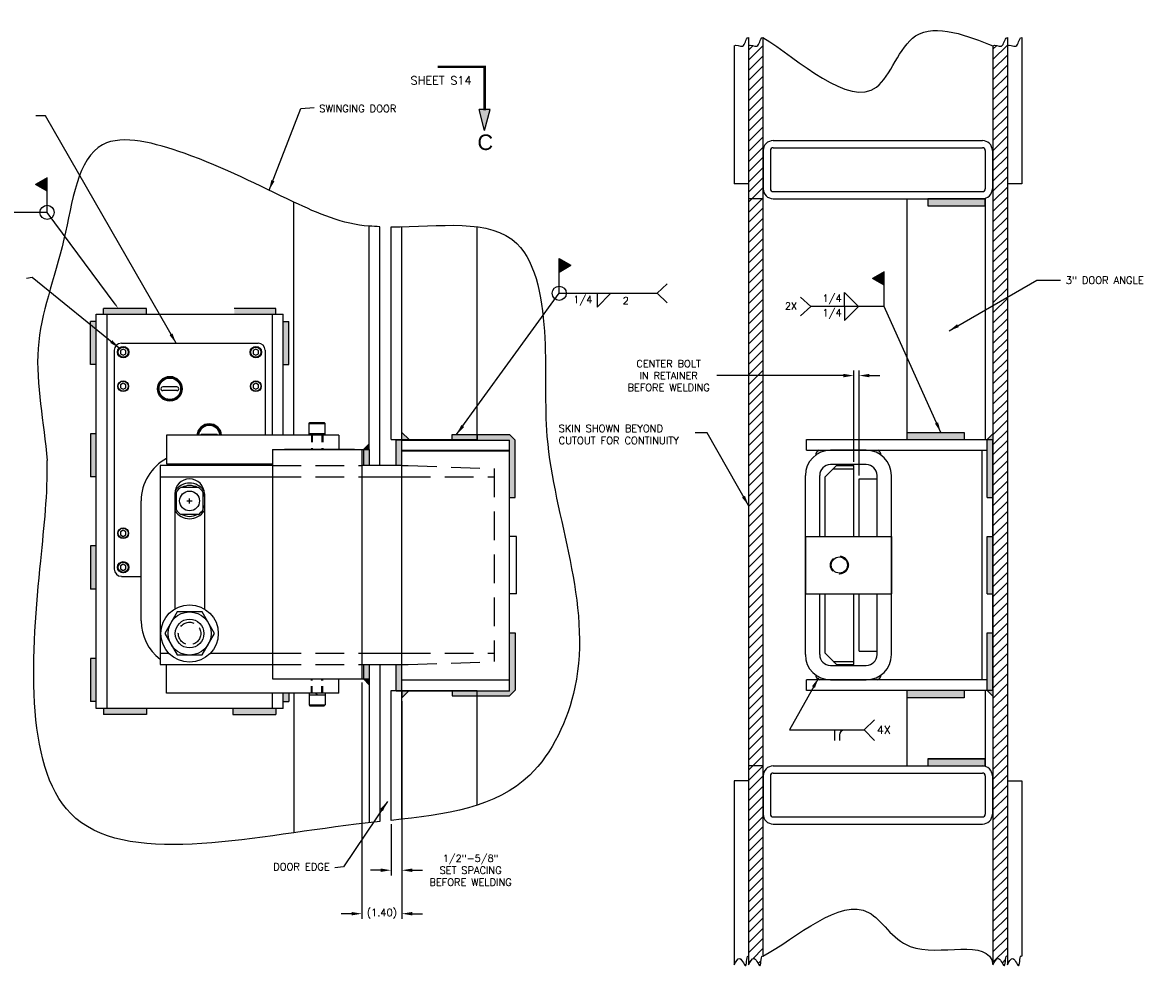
# Model space of a CAD drawing. Header units: inches. Extents: x 47.3 to 78.6, y -2.5 to 15.9.
# Tile 2 of 2: x 58.9 to 78.6, y -0.7 to 15.9. Entities that reach past the tile are written whole.
import ezdxf

# ---------------------------------------------------------------- set-up
doc = ezdxf.new("R2010")
doc.units = ezdxf.units.IN
doc.header["$MEASUREMENT"] = 0
for name, pattern in [('HIDDEN', [0.375, 0.25, -0.125]), ('HIDDEN2', [0.1875, 0.125, -0.0625]), ('HIDDENX2', [0.75, 0.5, -0.25])]:
    doc.linetypes.add(name, pattern=pattern)
doc.layers.get('0').update_dxf_attribs({"lineweight": 0})
for name, color, linetype in [('1DRVCAMLK', 6, 'Continuous'), ('1LKBOLTLK', 5, 'Continuous'), ('B1', 1, 'Continuous'), ('B2', 6, 'Continuous'), ('BOLT_RETAINER', 3, 'Continuous'), ('COM-CALLOUT', 7, 'Continuous'), ('COM-DIMS', 2, 'Continuous'), ('DIMS', 1, 'Continuous'), ('DOOR', 4, 'Continuous'), ('HARDWARE', 2, 'Continuous'), ('ILD', 7, 'Continuous'), ('MOUNTPLT', 14, 'Continuous'), ('PROX_BLOCK', 7, 'Continuous'), ('Receiver mount', 2, 'Continuous'), ('S-PR-METAL-SECT', 4, 'Continuous'), ('S_CAMSLV', 7, 'Continuous'), ('washer spacers', 2, 'Continuous'), ('Weld', 2, 'Continuous')]:
    doc.layers.add(name, color=color, linetype=linetype)
doc.styles.add('ROMANS', font='romans')
doc.styles.add('SANSSERIF', font='sas_____.pfb', dxfattribs={"height": 0.375})
doc.styles.add('SIMPLEX', font='simplex.shx')
doc.styles.get("Standard").update_dxf_attribs({"font": 'simplex.shx'})
doc.dimstyles.new('DIM', dxfattribs={"dimtxt": 0.125, "dimasz": 0.18, "dimexe": 0.09, "dimexo": 0.0625, "dimgap": 0.05, "dimtad": 0, "dimdec": 0, "dimzin": 0, "dimdsep": 46, "dimlunit": 4, "dimtxsty": 'SIMPLEX', "dimcen": 0.09, "dimadec": 0, "dimazin": 0, "dimtfac": 1, "dimtdec": 0, "dimtofl": 0, "dimtmove": 0, "dimatfit": 3, "dimfxl": 0, "dimfrac": 1, "dimtolj": 1, "dimtzin": 0, "dimarcsym": 0})
doc.dimstyles.new('DIMSTYLE74', dxfattribs={"dimtxt": 0.188, "dimasz": 0.188, "dimexe": 0.188, "dimexo": 0.0625, "dimgap": 0.09, "dimtad": 0, "dimtih": 1, "dimtoh": 1, "dimdec": 4, "dimzin": 0, "dimdsep": 46, "dimtxsty": 'Standard', "dimcen": 0.09, "dimadec": 0, "dimazin": 0, "dimtfac": 1, "dimtdec": 4, "dimtofl": 0, "dimtmove": 0, "dimatfit": 0, "dimfxl": 0, "dimtolj": 1, "dimtzin": 0, "dimarcsym": 0})

# ---------------------------------------------------------------- blocks, each defined once
blk = doc.blocks.new('SLOT')
for p, q in [((-0.062, 0.244), (-0.062, -0.244)), ((0.062, 0.244), (0.062, -0.244))]:
    blk.add_line(p, q)
for centre, start, end in [((0, 0.251), 352.7478, 187.2522), ((0, -0.252), 172.7478, 7.2522)]:
    blk.add_arc(centre, 0.0625, start, end)
blk = doc.blocks.new('*D5')
at = {"layer": 'COM-DIMS', "color": 0, "lineweight": -2}
for p, q in [((64.799, 4.411), (64.799, 0.288)), ((65.497, 4.084), (65.497, 0.288)), ((64.619, 0.378), (64.439, 0.378)), ((65.677, 0.378), (65.857, 0.378))]:
    blk.add_line(p, q, dxfattribs=at)
at = {"layer": 'COM-DIMS', "color": 0}
for points in [[(64.619, 0.408), (64.619, 0.348), (64.799, 0.378)], [(65.677, 0.408), (65.677, 0.348), (65.497, 0.378)]]:
    blk.add_solid(points, dxfattribs=at)
at = {"layer": 'Defpoints', "color": 0}
for p in [(64.799, 4.474), (65.497, 4.146), (64.799, 0.378)]:
    blk.add_point(p, dxfattribs=at)
at = {"layer": 'COM-DIMS', "color": 0, "insert": (65.148, 0.378), "char_height": 0.125, "attachment_point": 5, "style": 'SIMPLEX'}
blk.add_mtext('\\A1;(1.40)', dxfattribs=at)
blk = doc.blocks.new('*D6')
at = {"layer": 'COM-DIMS', "color": 0, "lineweight": -2}
for p, q in [((65.497, 4.084), (65.497, 1.046)), ((65.309, 1.942), (65.309, 1.046)), ((65.129, 1.136), (64.949, 1.136)), ((65.677, 1.136), (65.857, 1.136))]:
    blk.add_line(p, q, dxfattribs=at)
at = {"layer": 'COM-DIMS', "color": 0}
for points in [[(65.129, 1.166), (65.129, 1.106), (65.309, 1.136)], [(65.677, 1.166), (65.677, 1.106), (65.497, 1.136)]]:
    blk.add_solid(points, dxfattribs=at)
at = {"layer": 'Defpoints', "color": 0}
for p in [(65.497, 4.146), (65.309, 2.005), (65.497, 1.136)]:
    blk.add_point(p, dxfattribs=at)
at = {"layer": 'COM-DIMS', "color": 0, "insert": (66.696, 1.136), "char_height": 0.125, "attachment_point": 5, "style": 'SIMPLEX'}
blk.add_mtext('\\A1;1/2"-5/8"\\PSET SPACING\\PBEFORE WELDING', dxfattribs=at)
blk = doc.blocks.new('*D7')
at = {"layer": 'COM-DIMS', "color": 0, "lineweight": -2}
for p, q in [((73.2, 9.767), (70.99, 9.767)), ((73.38, 8.26), (73.38, 9.857)), ((73.473, 8.025), (73.473, 9.857)), ((73.653, 9.767), (73.833, 9.767))]:
    blk.add_line(p, q, dxfattribs=at)
at = {"layer": 'COM-DIMS', "color": 0}
for points in [[(73.2, 9.797), (73.2, 9.737), (73.38, 9.767)], [(73.653, 9.797), (73.653, 9.737), (73.473, 9.767)]]:
    blk.add_solid(points, dxfattribs=at)
at = {"layer": 'Defpoints', "color": 0}
for p in [(73.38, 9.767), (73.38, 8.198), (73.473, 7.963)]:
    blk.add_point(p, dxfattribs=at)
at = {"layer": 'COM-DIMS', "color": 0, "insert": (70.151, 9.767), "char_height": 0.125, "attachment_point": 5, "style": 'SIMPLEX'}
blk.add_mtext('\\A1;CENTER BOLT\\PIN RETAINER\\PBEFORE WELDING', dxfattribs=at)

msp = doc.modelspace()

# ---------------------------------------------------------------- hatches: boundary and pattern name
at = {"layer": 'COM-CALLOUT', "ltscale": 10}
msp.add_hatch(color=256, dxfattribs=at).paths.add_polyline_path([(66.843, 14.41), (66.941, 14.044), (67.039, 14.41)])
at = {"layer": 'COM-DIMS'}
for points in [[(59.309, 13.22), (59.104, 13.103), (59.309, 12.986)], [(68.447, 11.691), (68.242, 11.808), (68.242, 11.574)], [(73.912, 11.578), (73.707, 11.46), (73.912, 11.343)]]:
    msp.add_hatch(color=256, dxfattribs=at).paths.add_polyline_path(points)
at = {"layer": 'S-PR-METAL-SECT'}
h = msp.add_hatch(dxfattribs=at)
h.set_pattern_fill('ANSI31', color=256, scale=1.0011, style=0)
edge = h.paths.add_edge_path()
edge.add_spline(control_points=[(71.545, -0.512), (71.568, -0.469), (71.646, -0.309), (71.775, -0.681), (71.758, -0.319), (71.795, -0.362)], knot_values=[0, 0, 0, 0, 0.143413, 0.302709, 0.475325, 0.475325, 0.475325, 0.475325], degree=3, periodic=0)
edge.add_line((71.795, -0.362), (71.795, 15.668))
edge.add_spline(control_points=[(71.795, 15.668), (71.735, 15.654), (71.748, 15.432), (71.574, 15.558), (71.545, 15.519)], knot_values=[0, 0, 0, 0, 0.186004, 0.332136, 0.332136, 0.332136, 0.332136], degree=3, periodic=0)
edge.add_line((71.545, 15.519), (71.545, -0.512))
h = msp.add_hatch(dxfattribs=at)
h.set_pattern_fill('ANSI31', color=256, scale=1.0011, style=0)
edge = h.paths.add_edge_path()
edge.add_spline(control_points=[(75.808, -0.512), (75.831, -0.469), (75.909, -0.309), (76.038, -0.681), (76.021, -0.319), (76.059, -0.362)], knot_values=[0, 0, 0, 0, 0.143413, 0.302709, 0.475325, 0.475325, 0.475325, 0.475325], degree=3, periodic=0)
edge.add_line((76.059, -0.362), (76.059, 15.668))
edge.add_spline(control_points=[(76.059, 15.668), (75.998, 15.654), (76.012, 15.432), (75.837, 15.558), (75.808, 15.519)], knot_values=[0, 0, 0, 0, 0.186004, 0.332136, 0.332136, 0.332136, 0.332136], degree=3, periodic=0)
edge.add_line((75.808, 15.519), (75.808, -0.512))
at = {"layer": 'Weld'}
for points in [[(75.673, 12.853), (74.672, 12.853), (74.672, 12.728), (75.673, 12.728)], [(64.928, 8.578), (64.827, 8.478), (64.928, 8.478)], [(64.928, 4.474), (64.827, 4.474), (64.928, 4.374)], [(75.673, 3.081), (74.672, 3.081), (74.672, 2.956), (75.673, 2.956)]]:
    msp.add_hatch(color=256, dxfattribs=at).paths.add_polyline_path(points)
h = msp.add_hatch(color=256, dxfattribs=at)
h.paths.add_polyline_path([(61.043, 10.938), (60.292, 10.938), (60.292, 10.838), (61.043, 10.838)])
h.paths.add_polyline_path([(63.301, 10.938), (62.574, 10.938), (62.574, 10.838), (63.301, 10.838)])
h = msp.add_hatch(color=256, dxfattribs=at)
h.paths.add_polyline_path([(60.167, 10.713), (60.067, 10.713), (60.067, 9.962), (60.167, 9.962)])
h.paths.add_polyline_path([(60.167, 8.751), (60.067, 8.751), (60.067, 8), (60.167, 8)])
h.paths.add_polyline_path([(60.167, 6.794), (60.067, 6.794), (60.067, 6.043), (60.167, 6.043)])
h.paths.add_polyline_path([(60.167, 4.832), (60.067, 4.832), (60.067, 4.081), (60.167, 4.081)])
h.paths.add_polyline_path([(63.526, 10.713), (63.426, 10.713), (63.426, 9.962), (63.526, 9.962)])
h.paths.add_polyline_path([(63.526, 4.223), (63.426, 4.223), (63.426, 4.081), (63.526, 4.081)])
h = msp.add_hatch(color=256, dxfattribs=at)
h.paths.add_polyline_path([(65.497, 8.776), (65.497, 8.651), (65.622, 8.651)])
h.paths.add_polyline_path([(65.613, 4.262), (65.497, 4.262), (65.497, 4.146)])
h = msp.add_hatch(color=256, dxfattribs=at)
h.paths.add_polyline_path([(67.374, 8.742), (66.811, 8.742), (66.811, 8.642), (67.374, 8.642), (67.374, 7.641), (67.474, 7.641), (67.474, 8.642)])
h.paths.add_polyline_path([(66.811, 8.742), (66.373, 8.742), (66.373, 8.651), (66.811, 8.651)])
h.paths.add_polyline_path([(67.374, 5.281), (67.374, 4.459), (67.374, 4.262), (66.811, 4.262), (66.811, 4.18), (67.374, 4.18), (67.474, 4.28), (67.474, 5.281)])
h.paths.add_polyline_path([(66.811, 4.262), (66.373, 4.262), (66.373, 4.18), (66.811, 4.18)])
h = msp.add_hatch(color=256, dxfattribs=at)
h.paths.add_polyline_path([(74.307, 8.776), (74.307, 8.651), (75.308, 8.651), (75.308, 8.776)])
h.paths.add_polyline_path([(74.307, 4.271), (74.307, 4.146), (75.308, 4.146), (75.308, 4.271)])
h = msp.add_hatch(color=256, dxfattribs=at)
h.paths.add_polyline_path([(75.808, 8.751), (75.708, 8.651), (75.808, 8.651)])
h.paths.add_polyline_path([(75.808, 4.271), (75.708, 4.271), (75.808, 4.171)])
h = msp.add_hatch(color=256, dxfattribs=at)
h.paths.add_polyline_path([(65.497, 8.642), (65.397, 8.642), (65.397, 8.198), (65.497, 8.198), (65.497, 8.463)])
h.paths.add_polyline_path([(65.497, 4.724), (65.397, 4.724), (65.397, 4.271), (65.497, 4.271)])
h = msp.add_hatch(color=256, dxfattribs=at)
h.paths.add_polyline_path([(75.808, 7.641), (75.808, 8.651), (75.708, 8.651), (75.708, 7.641)])
h.paths.add_polyline_path([(75.808, 5.961), (75.808, 6.962), (75.708, 6.962), (75.708, 5.961)])
h.paths.add_polyline_path([(75.808, 4.271), (75.808, 5.281), (75.708, 5.281), (75.708, 4.271)])
h = msp.add_hatch(color=256, dxfattribs=at)
h.paths.add_polyline_path([(64.928, 8.478), (64.827, 8.478), (64.827, 8.198), (64.928, 8.198)])
h.paths.add_polyline_path([(64.928, 4.724), (64.827, 4.724), (64.827, 4.474), (64.928, 4.474)])
h = msp.add_hatch(color=256, dxfattribs=at)
h.paths.add_polyline_path([(72.974, 8.463), (72.774, 8.463, 0.328548), (72.716, 8.379, -0.158426)])
h.paths.add_polyline_path([(72.716, 4.543, 0.328548), (72.774, 4.459), (72.974, 4.459, -0.158426)])
h = msp.add_hatch(color=256, dxfattribs=at)
h.paths.add_polyline_path([(73.597, 8.463), (73.798, 8.463, -0.328548), (73.855, 8.379, 0.158426)])
h.paths.add_polyline_path([(73.855, 4.543, -0.328548), (73.798, 4.459), (73.597, 4.459, 0.158426)])
h = msp.add_hatch(color=256, dxfattribs=at)
h.paths.add_polyline_path([(60.292, 3.956), (60.292, 3.855), (61.043, 3.855), (61.043, 3.956)])
h.paths.add_polyline_path([(63.301, 3.956), (62.55, 3.956), (62.55, 3.855), (63.301, 3.855)])

# ---------------------------------------------------------------- linework, layer by layer
at = {"layer": '1DRVCAMLK'}
msp.add_line((60.95, 5.486), (60.95, 7.58), dxfattribs=at)
for centre, start, end in [((61.794, 7.58), 118.3082, 180), ((61.794, 5.486), 180, 232.3706)]:
    msp.add_arc(centre, 0.844, start, end, dxfattribs=at)
at = {"layer": '1LKBOLTLK'}
for p, q in [((63.238, 8.198), (61.279, 8.198)), ((61.279, 8.198), (61.279, 4.724)), ((65.497, 8.198), (64.799, 8.198)), ((72.879, 7.998), (73.079, 8.198)), ((73.023, 8.141), (73.38, 8.141)), ((73.079, 8.198), (73.38, 8.198)), ((73.38, 6.961), (73.38, 8.198)), ((72.879, 6.961), (72.879, 7.998)), ((61.536, 7.7), (61.536, 5.696)), ((62.052, 7.705), (62.052, 5.696)), ((72.879, 4.924), (72.879, 5.96)), ((73.38, 4.724), (73.38, 5.96)), ((72.879, 4.924), (73.079, 4.724)), ((73.023, 4.78), (73.38, 4.78)), ((61.279, 4.724), (63.238, 4.724)), ((64.799, 4.724), (65.497, 4.724)), ((73.079, 4.724), (73.38, 4.724))]:
    msp.add_line(p, q, dxfattribs=at)
at = {"layer": '1LKBOLTLK', "linetype": 'HIDDEN', "ltscale": 2}
for p, q in [((63.238, 8.198), (64.799, 8.198)), ((67.11, 8.145), (67.11, 4.776)), ((63.238, 7.998), (64.799, 7.998)), ((65.497, 7.998), (67.11, 7.998)), ((63.238, 4.925), (64.799, 4.925)), ((65.497, 4.925), (67.11, 4.925)), ((63.238, 4.724), (64.799, 4.724))]:
    msp.add_line(p, q, dxfattribs=at)
at = {"layer": '1LKBOLTLK', "linetype": 'HIDDENX2'}
for p, q in [((65.497, 8.198), (65.608, 8.198)), ((65.608, 8.198), (67.11, 8.145)), ((65.608, 4.724), (67.11, 4.776)), ((65.497, 4.724), (65.608, 4.724))]:
    msp.add_line(p, q, dxfattribs=at)
at = {"layer": '1LKBOLTLK', "linetype": 'Continuous', "ltscale": 10}
for p, q in [((61.279, 7.998), (63.238, 7.998)), ((64.799, 7.998), (65.497, 7.998)), ((61.279, 4.925), (61.429, 4.925)), ((62.159, 4.925), (63.238, 4.925)), ((64.799, 4.925), (65.497, 4.925))]:
    msp.add_line(p, q, dxfattribs=at)
at = {"layer": '1LKBOLTLK'}
msp.add_arc((61.794, 7.705), 0.258, 0, 180, dxfattribs=at)
at = {"layer": 'B1'}
for p, q in [((64.397, 8.728), (61.394, 8.728)), ((61.394, 8.728), (61.394, 8.228)), ((64.397, 8.728), (64.397, 8.478)), ((63.238, 8.478), (64.397, 8.478)), ((61.394, 8.228), (63.238, 8.228)), ((61.394, 4.724), (61.484, 4.724)), ((61.394, 4.223), (61.394, 4.724)), ((62.104, 4.724), (63.238, 4.724)), ((63.238, 4.474), (64.397, 4.474)), ((64.397, 4.223), (64.397, 4.474)), ((64.397, 4.223), (61.394, 4.223))]:
    msp.add_line(p, q, dxfattribs=at)
at = {"layer": 'B1', "linetype": 'HIDDEN2'}
for p, q in [((63.921, 8.728), (63.921, 8.478)), ((63.934, 8.728), (63.934, 8.478)), ((64.103, 8.728), (64.103, 8.478)), ((64.116, 8.728), (64.116, 8.478)), ((63.921, 4.224), (63.921, 4.474)), ((63.934, 4.224), (63.934, 4.474)), ((64.103, 4.224), (64.103, 4.474)), ((64.116, 4.224), (64.116, 4.474))]:
    msp.add_line(p, q, dxfattribs=at)
at = {"layer": 'B1', "linetype": 'Continuous', "ltscale": 10}
for p, q in [((63.238, 8.478), (63.238, 8.228)), ((63.238, 4.724), (63.238, 4.474))]:
    msp.add_line(p, q, dxfattribs=at)
at = {"layer": 'B2', "linetype": 'Continuous', "ltscale": 10}
msp.add_lwpolyline([(61.577, 5.643), (61.36, 5.267), (61.577, 4.892), (62.011, 4.892), (62.228, 5.267), (62.011, 5.643)], close=True, dxfattribs=at)
msp.add_circle((61.794, 5.267), 0.376, dxfattribs=at)
at = {"layer": 'B2', "ltscale": 10}
msp.add_circle((61.794, 5.267), 0.25, dxfattribs=at)
at = {"layer": 'B2', "linetype": 'HIDDEN'}
msp.add_circle((61.794, 5.267), 0.196, dxfattribs=at)
at = {"layer": 'BOLT_RETAINER', "linetype": 'Continuous', "ltscale": 10}
for p, q in [((63.238, 8.478), (63.238, 4.474)), ((63.238, 8.478), (64.928, 8.478)), ((64.799, 8.478), (64.799, 4.474)), ((64.928, 8.478), (64.928, 8.198)), ((64.928, 4.724), (64.928, 4.474)), ((63.238, 4.474), (64.928, 4.474))]:
    msp.add_line(p, q, dxfattribs=at)
at = {"layer": 'BOLT_RETAINER'}
for p, q in [((64.67, 8.478), (63.449, 8.478)), ((65.497, 4.459), (65.497, 8.463)), ((65.497, 8.463), (67.374, 8.463)), ((67.374, 4.459), (67.374, 8.463)), ((73.597, 8.463), (72.974, 8.463)), ((73.597, 8.213), (72.974, 8.213)), ((72.535, 4.898), (72.535, 8.024)), ((72.785, 6.961), (72.785, 8.024)), ((73.473, 6.961), (73.473, 7.963)), ((73.473, 7.963), (73.786, 7.963)), ((73.786, 6.961), (73.786, 8.024)), ((74.037, 4.898), (74.037, 8.024)), ((72.785, 4.898), (72.785, 5.96)), ((73.473, 4.959), (73.473, 5.96)), ((73.786, 4.898), (73.786, 5.96)), ((73.473, 4.959), (73.786, 4.959)), ((72.974, 4.709), (73.597, 4.709)), ((63.449, 4.474), (64.67, 4.474)), ((65.497, 4.459), (67.374, 4.459)), ((72.974, 4.459), (73.597, 4.459))]:
    msp.add_line(p, q, dxfattribs=at)
for centre, radius, start, end in [((72.974, 8.024), 0.439, 90, 180), ((73.597, 8.024), 0.439, 0, 90), ((72.974, 8.024), 0.189, 90, 180), ((73.597, 8.024), 0.189, 0, 90), ((72.974, 4.898), 0.439, 180, 270), ((72.974, 4.898), 0.189, 180, 270), ((73.597, 4.898), 0.189, 270, 0), ((73.597, 4.898), 0.439, 270, 0)]:
    msp.add_arc(centre, radius, start, end, dxfattribs=at)
at = {"layer": 'COM-CALLOUT', "ltscale": 10}
for p, q in [((67.039, 14.41), (66.843, 14.41)), ((66.941, 14.044), (66.843, 14.41)), ((66.941, 14.044), (67.039, 14.41))]:
    msp.add_line(p, q, dxfattribs=at)
at = {"layer": 'COM-CALLOUT', "ltscale": 10, "const_width": 0.0433}
msp.add_lwpolyline([(66.941, 14.396), (66.941, 15.156), (66.12, 15.156)], dxfattribs=at)
at = {"layer": 'COM-DIMS'}
for p, q in [((59.309, 13.22), (59.104, 13.103)), ((59.309, 12.615), (59.309, 13.22)), ((59.309, 12.986), (59.104, 13.103)), ((59.309, 12.615), (57.076, 12.615)), ((60.497, 11.011), (59.309, 12.615)), ((68.242, 11.808), (68.447, 11.691)), ((68.242, 11.203), (68.242, 11.808)), ((68.242, 11.574), (68.447, 11.691)), ((73.912, 11.578), (73.707, 11.46)), ((73.912, 11.343), (73.707, 11.46)), ((73.912, 10.972), (73.912, 11.578)), ((69.948, 11.203), (70.125, 11.369)), ((68.242, 11.203), (69.948, 11.203)), ((68.901, 10.96), (69.144, 11.203)), ((68.901, 11.203), (68.901, 10.96)), ((69.948, 11.203), (70.125, 11.037)), ((72.629, 10.972), (72.453, 11.138)), ((73.218, 11.215), (73.461, 10.972)), ((73.218, 10.972), (73.218, 11.215)), ((72.629, 10.972), (72.453, 10.807)), ((73.912, 10.972), (72.629, 10.972)), ((73.218, 10.729), (73.461, 10.972)), ((73.218, 10.972), (73.218, 10.729)), ((73.56, 3.583), (73.741, 3.763)), ((72.258, 3.583), (73.56, 3.583)), ((73.043, 3.583), (73.043, 3.402)), ((73.56, 3.583), (73.741, 3.402)), ((73.13, 3.496), (73.13, 3.402))]:
    msp.add_line(p, q, dxfattribs=at)
for centre, radius in [((59.309, 12.615), 0.124), ((68.242, 11.203), 0.123)]:
    msp.add_circle(centre, radius, dxfattribs=at)
msp.add_arc((73.216, 3.496), 0.0867, 90, 180, dxfattribs=at)
msp.add_solid([(60.509, 11.02), (60.55, 10.938), (60.485, 11.002)], dxfattribs=at)
at = {"layer": 'DIMS', "linetype": 'Continuous'}
for p, q in [((61.749, 7.58), (61.839, 7.58)), ((61.794, 7.535), (61.794, 7.625))]:
    msp.add_line(p, q, dxfattribs=at)
at = {"layer": 'DOOR'}
for p, q in [((71.545, 15.668), (71.545, -0.512)), ((71.795, 15.668), (71.795, -0.362)), ((76.059, 15.668), (76.059, -0.512)), ((76.309, 15.668), (76.309, 13.113)), ((71.295, 15.519), (71.295, 13.113)), ((75.808, 15.519), (75.808, -0.512)), ((63.614, 8.728), (63.614, 12.794)), ((64.928, 8.478), (64.928, 12.375)), ((65.115, 8.198), (65.115, 12.365)), ((65.309, 8.651), (65.309, 12.362)), ((65.497, 8.651), (65.497, 12.365)), ((66.811, 8.651), (66.811, 12.363)), ((65.309, 8.651), (66.811, 8.651)), ((65.115, 4.724), (65.115, 1.984)), ((64.928, 4.474), (64.928, 1.964)), ((63.614, 4.223), (63.614, 1.79)), ((65.309, 2.005), (65.309, 4.271)), ((65.309, 4.271), (66.811, 4.271)), ((65.497, 2.026), (65.497, 4.271)), ((66.811, 2.271), (66.811, 4.271)), ((71.295, 2.696), (71.295, -0.512)), ((76.309, 2.696), (76.309, -0.362))]:
    msp.add_line(p, q, dxfattribs=at)
for points, start_tangent, end_tangent in [([(71.795, 15.668), (73.776, 14.8), (74.458, 15.694), (75.808, 15.519)], (0.849164, -0.52813), (0.929595, -0.368582)), ([(71.295, 15.519), (71.441, 15.514), (71.545, 15.668)], (0.595126, 0.803633), (0.971241, 0.238097)), ([(71.545, 15.519), (71.691, 15.514), (71.795, 15.668)], (0.595126, 0.803633), (0.971241, 0.238097)), ([(75.808, 15.519), (75.954, 15.514), (76.059, 15.668)], (0.595126, 0.803633), (0.971241, 0.238097)), ([(76.059, 15.519), (76.205, 15.514), (76.309, 15.668)], (0.595126, 0.803633), (0.971241, 0.238097)), ([(71.795, -0.362), (73.638, 0.4), (74.361, -0.193), (75.808, -0.512)], (0.881142, 0.472852), (0.150176, -0.988659)), ([(71.295, -0.512), (71.393, -0.407), (71.496, -0.528), (71.545, -0.362)], (0.473893, 0.880583), (0.658694, -0.752411)), ([(71.545, -0.512), (71.643, -0.407), (71.747, -0.528), (71.795, -0.362)], (0.473893, 0.880583), (0.658694, -0.752411)), ([(75.808, -0.512), (75.906, -0.407), (76.01, -0.528), (76.059, -0.362)], (0.473893, 0.880583), (0.658694, -0.752411)), ([(76.059, -0.512), (76.156, -0.407), (76.26, -0.528), (76.309, -0.362)], (0.473893, 0.880583), (0.658694, -0.752411))]:
    msp.add_spline(points, degree=3, dxfattribs=dict(at, start_tangent=start_tangent, end_tangent=end_tangent))
for points, knots in [([(65.115, 12.365), (65.053, 12.369), (64.53, 12.379), (63.354, 12.894), (62.045, 13.589), (59.911, 14.18), (59.655, 11.952), (58.957, 10.295), (59.259, 8.939), (59.309, 8.288)], [0.065743, 0.065743, 0.065743, 0.065743, 0.253712, 1.632974, 3.728357, 5.159198, 6.938373, 8.899063, 10.858057, 10.858057, 10.858057, 10.858057]), ([(65.309, 12.362), (66.151, 12.364), (67.717, 12.637), (68.063, 10.352), (67.879, 7.862), (69.091, 5.228), (67.706, 2.301), (66.273, 2.109), (65.309, 2.005)], [20.87173, 20.87173, 20.87173, 20.87173, 25.395124, 28.822575, 32.259594, 41.053368, 44.49493, 49.707734, 49.707734, 49.707734, 49.707734]), ([(65.115, 1.984), (64.978, 1.969), (62.95, 1.748), (58.733, 0.713), (59.099, 5.765), (59.323, 7.703), (59.309, 8.288)], [50.055066, 50.055066, 50.055066, 50.055066, 50.788808, 60.737712, 69.614234, 73.119986, 73.119986, 73.119986, 73.119986])]:
    msp.add_open_spline(points, degree=3, knots=knots, dxfattribs=at)
at = {"layer": 'HARDWARE', "linetype": 'Continuous', "ltscale": 10}
for p, q in [((63.878, 8.931), (63.893, 8.946)), ((63.878, 8.931), (64.159, 8.931)), ((63.878, 8.728), (63.878, 8.931)), ((63.893, 8.946), (64.144, 8.946)), ((64.144, 8.946), (64.159, 8.931)), ((64.159, 8.728), (64.159, 8.931)), ((63.878, 8.758), (64.159, 8.758)), ((64.019, 8.758), (63.994, 8.728)), ((64.026, 8.758), (64, 8.728)), ((63.878, 4.224), (63.878, 4.021)), ((63.878, 4.194), (64.159, 4.194)), ((64.019, 4.194), (63.994, 4.224)), ((64.026, 4.194), (64, 4.224)), ((64.159, 4.224), (64.159, 4.021)), ((63.878, 4.021), (64.159, 4.021)), ((63.878, 4.021), (63.893, 4.006)), ((63.893, 4.006), (64.144, 4.006)), ((64.144, 4.006), (64.159, 4.021))]:
    msp.add_line(p, q, dxfattribs=at)
at = {"layer": 'HARDWARE'}
for radius, start, end in [(0.31, 36.4337, 143.5663), (0.269, 150.5398, 163.3633), (0.269, 60.5398, 119.4602), (0.269, 16.6367, 29.4602), (0.269, 196.6367, 209.4602), (0.269, 330.5398, 343.3633), (0.31, 213.8349, 326.1651), (0.269, 240.5398, 299.4602)]:
    msp.add_arc((61.794, 7.58), radius, start, end, dxfattribs=at)
at = {"layer": 'ILD'}
for p, q in [((60.605, 10.333), (62.988, 10.333)), ((60.48, 10.208), (60.48, 6.39)), ((63.113, 10.208), (63.113, 8.728)), ((62.26, 8.741), (62.017, 8.741)), ((60.605, 6.264), (60.95, 6.264))]:
    msp.add_line(p, q, dxfattribs=at)
for points in [[(60.683, 10.203), (60.637, 10.23), (60.59, 10.203), (60.59, 10.149), (60.637, 10.122), (60.683, 10.149)], [(62.998, 10.203), (62.951, 10.23), (62.905, 10.203), (62.905, 10.149), (62.951, 10.122), (62.998, 10.149)], [(60.683, 9.608), (60.637, 9.635), (60.59, 9.608), (60.59, 9.554), (60.637, 9.528), (60.683, 9.554)], [(62.998, 9.608), (62.951, 9.635), (62.905, 9.608), (62.905, 9.554), (62.951, 9.528), (62.998, 9.554)], [(60.683, 7.043), (60.637, 7.07), (60.59, 7.043), (60.59, 6.989), (60.637, 6.962), (60.683, 6.989)], [(60.683, 6.449), (60.637, 6.476), (60.59, 6.449), (60.59, 6.395), (60.637, 6.368), (60.683, 6.395)]]:
    msp.add_lwpolyline(points, close=True, dxfattribs=at)
for centre, radius in [((60.637, 10.176), 0.0994), ((60.637, 10.176), 0.0939), ((60.637, 10.176), 0.088), ((62.951, 10.176), 0.0994), ((62.951, 10.176), 0.0939), ((62.951, 10.176), 0.088), ((60.637, 9.581), 0.0939), ((60.637, 9.581), 0.088), ((61.45, 9.537), 0.203), ((61.45, 9.537), 0.188), ((62.951, 9.581), 0.0939), ((62.951, 9.581), 0.088), ((60.637, 7.016), 0.0939), ((60.637, 7.016), 0.088), ((60.637, 6.422), 0.0994), ((60.637, 6.422), 0.0939), ((60.637, 6.422), 0.088)]:
    msp.add_circle(centre, radius, dxfattribs=at)
at = {"layer": 'ILD', "linetype": 'Continuous'}
msp.add_circle((61.45, 9.537), 0.216, dxfattribs=at)
at = {"layer": 'ILD'}
for centre, radius, start, end in [((60.605, 10.208), 0.125, 90, 180), ((62.988, 10.208), 0.125, 0, 90), ((62.138, 8.71), 0.203, 5.1115, 174.8885), ((62.138, 8.71), 0.188, 5.521, 174.479), ((62.013, 8.71), 0.0313, 82.7478, 144.6873), ((62.264, 8.71), 0.0313, 35.3127, 97.2522), ((60.605, 6.39), 0.125, 180, 270)]:
    msp.add_arc(centre, radius, start, end, dxfattribs=at)
at = {"layer": 'ILD', "linetype": 'Continuous'}
msp.add_arc((62.138, 8.71), 0.216, 4.7935, 175.2065, dxfattribs=at)
at = {"layer": 'MOUNTPLT', "linetype": 'Continuous', "ltscale": 10}
for p, q in [((60.167, 3.956), (60.167, 10.838)), ((60.167, 10.838), (63.426, 10.838)), ((60.355, 3.956), (60.355, 10.838)), ((63.238, 8.728), (63.238, 10.838)), ((63.426, 8.728), (63.426, 10.838)), ((63.238, 3.956), (63.238, 4.223)), ((63.426, 3.956), (63.426, 4.223)), ((63.426, 3.956), (60.167, 3.956))]:
    msp.add_line(p, q, dxfattribs=at)
at = {"layer": 'PROX_BLOCK'}
for p, q in [((67.499, 6.961), (67.374, 6.961)), ((72.535, 6.961), (74.037, 6.961)), ((72.535, 6.961), (72.535, 5.96)), ((74.037, 6.961), (74.037, 5.96)), ((67.499, 5.96), (67.374, 5.96)), ((72.535, 5.96), (74.037, 5.96))]:
    msp.add_line(p, q, dxfattribs=at)
at = {"layer": 'PROX_BLOCK', "linetype": 'Continuous', "ltscale": 10}
msp.add_line((67.499, 5.96), (67.499, 6.961), dxfattribs=at)
at = {"layer": 'PROX_BLOCK', "linetype": 'HIDDEN'}
msp.add_circle((73.129, 6.461), 0.156, dxfattribs=at)
at = {"layer": 'PROX_BLOCK'}
msp.add_circle((73.129, 6.461), 0.141, dxfattribs=at)
at = {"layer": 'Receiver mount', "linetype": 'Continuous', "ltscale": 10}
for p, q in [((74.672, 12.853), (75.673, 12.853)), ((74.307, 8.776), (75.308, 8.776)), ((65.497, 4.262), (65.497, 8.642)), ((65.497, 8.642), (67.374, 8.642)), ((67.374, 4.262), (67.374, 8.642)), ((72.555, 8.651), (75.808, 8.651)), ((72.555, 8.463), (72.555, 8.651)), ((75.808, 4.271), (75.808, 8.651)), ((65.497, 8.454), (67.374, 8.454)), ((72.555, 8.463), (75.708, 8.463)), ((75.621, 4.459), (75.621, 8.463)), ((67.374, 4.45), (65.497, 4.45)), ((75.708, 4.459), (72.555, 4.459)), ((72.555, 4.271), (72.555, 4.459)), ((67.374, 4.262), (65.497, 4.262)), ((75.808, 4.271), (72.555, 4.271)), ((75.308, 4.146), (74.307, 4.146)), ((74.672, 3.081), (75.673, 3.081))]:
    msp.add_line(p, q, dxfattribs=at)
at = {"layer": 'S-PR-METAL-SECT'}
for p, q in [((71.975, 13.868), (75.623, 13.868)), ((71.975, 13.743), (75.623, 13.743)), ((71.545, 13.113), (71.295, 13.113)), ((76.309, 13.113), (76.059, 13.113)), ((71.795, 12.853), (71.545, 12.853)), ((71.975, 12.978), (75.623, 12.978)), ((71.975, 12.853), (75.623, 12.853)), ((74.307, 12.853), (74.307, 8.651)), ((75.623, 12.853), (75.673, 12.853)), ((75.673, 12.853), (75.673, 8.651)), ((74.307, 4.271), (74.307, 2.956)), ((75.673, 4.271), (75.673, 2.956)), ((71.795, 2.956), (71.545, 2.956)), ((71.975, 2.956), (75.623, 2.956)), ((71.975, 2.831), (75.623, 2.831)), ((75.623, 2.956), (75.673, 2.956)), ((71.545, 2.696), (71.295, 2.696)), ((76.059, 2.696), (76.309, 2.696)), ((71.975, 2.066), (75.623, 2.066)), ((71.975, 1.941), (75.623, 1.941))]:
    msp.add_line(p, q, dxfattribs=at)
at = {"layer": 'S-PR-METAL-SECT', "linetype": 'Continuous', "ltscale": 10}
for p, q in [((71.8, 13.693), (71.8, 13.028)), ((71.925, 13.693), (71.925, 13.028)), ((75.673, 13.693), (75.673, 13.028)), ((75.798, 13.693), (75.798, 13.028)), ((71.8, 2.781), (71.8, 2.116)), ((71.925, 2.781), (71.925, 2.116)), ((75.673, 2.781), (75.673, 2.116)), ((75.798, 2.781), (75.798, 2.116))]:
    msp.add_line(p, q, dxfattribs=at)
at = {"layer": 'S-PR-METAL-SECT'}
for points in [[(75.673, 12.853), (74.672, 12.853), (74.672, 12.728), (75.673, 12.728)], [(75.673, 3.081), (74.672, 3.081), (74.672, 2.956), (75.673, 2.956)]]:
    msp.add_lwpolyline(points, close=True, dxfattribs=at)
at = {"layer": 'S-PR-METAL-SECT', "ltscale": 10}
for centre, radius, start, end in [((71.975, 13.693), 0.175, 90, 180), ((75.623, 13.693), 0.175, 0, 90), ((71.975, 13.693), 0.05, 90, 180), ((75.623, 13.693), 0.05, 0, 90), ((71.975, 2.781), 0.175, 90, 180), ((71.975, 2.781), 0.05, 90, 180), ((75.623, 2.781), 0.175, 0, 90), ((75.623, 2.781), 0.05, 0, 90)]:
    msp.add_arc(centre, radius, start, end, dxfattribs=at)
at = {"layer": 'S-PR-METAL-SECT'}
for centre, radius, start, end in [((71.975, 13.028), 0.175, 180, 270), ((71.975, 13.028), 0.05, 180, 270), ((75.623, 13.028), 0.05, 270, 0), ((75.623, 13.028), 0.175, 270, 0), ((71.975, 2.116), 0.175, 180, 270), ((71.975, 2.116), 0.05, 180, 270), ((75.623, 2.116), 0.175, 270, 0), ((75.623, 2.116), 0.05, 270, 0)]:
    msp.add_arc(centre, radius, start, end, dxfattribs=at)
at = {"layer": 'S_CAMSLV'}
for p, q in [((61.56, 7.735), (61.56, 7.424)), ((61.949, 7.814), (61.639, 7.814)), ((62.028, 7.735), (62.028, 7.424)), ((61.949, 7.345), (61.639, 7.345))]:
    msp.add_line(p, q, dxfattribs=at)
msp.add_circle((61.794, 7.58), 0.173, dxfattribs=at)
for start, end in [(123.5419, 146.4581), (33.5419, 56.4581), (213.5419, 236.4581), (303.5419, 326.4581)]:
    msp.add_arc((61.794, 7.58), 0.281, start, end, dxfattribs=at)
at = {"layer": 'washer spacers'}
msp.add_circle((61.794, 5.267), 0.501, dxfattribs=at)
at = {"layer": 'Weld'}
for p, q in [((75.673, 12.853), (75.673, 12.728)), ((60.292, 10.838), (60.292, 10.938)), ((61.043, 10.838), (61.043, 10.938)), ((63.301, 10.838), (63.301, 10.938)), ((60.167, 10.713), (60.067, 10.713)), ((63.426, 10.713), (63.526, 10.713)), ((60.167, 9.962), (60.067, 9.962)), ((63.426, 9.962), (63.526, 9.962)), ((60.067, 8.751), (60.067, 8)), ((60.167, 8.751), (60.067, 8.751)), ((65.497, 8.776), (65.622, 8.651)), ((65.497, 8.642), (65.497, 8.742)), ((66.373, 8.642), (66.373, 8.742)), ((66.811, 8.742), (66.811, 8.642)), ((67.374, 8.742), (67.474, 8.642)), ((75.308, 8.776), (75.308, 8.651)), ((75.808, 8.751), (75.708, 8.651)), ((64.928, 8.578), (64.827, 8.478)), ((65.497, 8.642), (65.397, 8.642)), ((75.708, 7.641), (75.708, 8.651)), ((64.827, 8.478), (64.827, 8.198)), ((60.167, 8), (60.067, 8)), ((67.374, 7.641), (67.474, 7.641)), ((75.708, 7.641), (75.808, 7.641)), ((75.708, 5.961), (75.708, 6.962)), ((75.708, 6.962), (75.808, 6.962)), ((60.067, 6.794), (60.067, 6.043)), ((60.167, 6.794), (60.067, 6.794)), ((60.167, 6.043), (60.067, 6.043)), ((75.708, 5.961), (75.808, 5.961)), ((67.374, 5.281), (67.474, 5.281)), ((75.708, 4.271), (75.708, 5.281)), ((75.708, 5.281), (75.808, 5.281)), ((60.167, 4.832), (60.067, 4.832)), ((64.827, 4.724), (64.827, 4.474)), ((64.928, 4.374), (64.827, 4.474)), ((65.497, 4.262), (65.397, 4.262)), ((65.497, 4.146), (65.622, 4.271)), ((65.497, 4.262), (65.497, 4.162)), ((66.373, 4.271), (66.373, 4.18)), ((67.374, 4.18), (67.474, 4.28)), ((75.308, 4.271), (75.308, 4.146)), ((75.808, 4.171), (75.708, 4.271)), ((60.167, 4.081), (60.067, 4.081)), ((60.292, 3.956), (60.292, 3.855)), ((61.043, 3.956), (61.043, 3.855)), ((62.55, 3.956), (62.55, 3.855)), ((63.301, 3.956), (63.301, 3.855)), ((63.426, 4.081), (63.526, 4.081)), ((75.673, 3.081), (75.673, 2.956))]:
    msp.add_line(p, q, dxfattribs=at)
at = {"layer": 'Weld', "linetype": 'Continuous', "ltscale": 10}
for p, q in [((61.043, 10.938), (60.292, 10.938)), ((63.301, 10.938), (62.574, 10.938)), ((60.067, 9.962), (60.067, 10.713)), ((63.526, 9.962), (63.526, 10.713)), ((66.373, 8.742), (67.374, 8.742)), ((65.397, 8.198), (65.397, 8.642)), ((67.474, 7.641), (67.474, 8.642)), ((67.474, 5.281), (67.474, 4.28)), ((60.067, 4.832), (60.067, 4.081)), ((65.397, 4.262), (65.397, 4.724)), ((63.526, 4.223), (63.526, 4.081)), ((66.373, 4.18), (67.374, 4.18)), ((61.043, 3.855), (60.292, 3.855)), ((62.55, 3.855), (63.301, 3.855))]:
    msp.add_line(p, q, dxfattribs=at)
at = {"layer": 'Weld'}
for points in [[(74.672, 12.728), (75.673, 12.728), (75.673, 12.853), (74.672, 12.853)], [(74.672, 2.956), (75.673, 2.956), (75.673, 3.081), (74.672, 3.081)]]:
    msp.add_lwpolyline(points, close=True, dxfattribs=at)
for centre, start, end in [((72.802, 8.382), 109.1504, 185.5646), ((73.77, 8.382), 354.4354, 70.8496), ((72.802, 4.54), 174.4354, 250.8496), ((73.77, 4.54), 289.1504, 5.5646)]:
    msp.add_arc(centre, 0.0859, start, end, dxfattribs=at)

# ---------------------------------------------------------------- block references
at = {"layer": 'ILD', "xscale": 0.5005500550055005, "yscale": 0.5005500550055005, "zscale": 0.5005500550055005, "rotation": 270}
msp.add_blockref('SLOT', (61.45, 9.537), dxfattribs=at)

# ---------------------------------------------------------------- texts
at = {"layer": 'COM-CALLOUT'}
for s, height, style, p in [('SHEET S14', 0.1444, 'ROMANS', (65.649, 14.845)), ('C', 0.271, 'SANSSERIF', (66.815, 13.703))]:
    msp.add_text(s, height=height, dxfattribs=dict(at, style=style)).set_placement(p)
at = {"layer": 'COM-DIMS'}
for s, insert, char_height, attachment_point in [('SWINGING DOOR', (64.057, 14.489), 0.12639, 1), ('3" DOOR ANGLE', (77.077, 11.431), 0.12639, 4), ('1/4', (68.654, 11.074), 0.1264, 5), ('2', (69.403, 11.074), 0.126, 5), ('2X', (72.285, 10.981), 0.1264, 5), ('1/4', (73.001, 11.095), 0.1264, 5), ('1/4', (73.001, 10.843), 0.1264, 5), ('SKIN SHOWN BEYOND \\PCUTOUT FOR CONTINUITY', (68.232, 8.908), 0.12639, 1), ('DOOR EDGE', (64.239, 1.134), 0.1264, 9)]:
    msp.add_mtext(s, dxfattribs=dict(at, insert=insert, char_height=char_height, attachment_point=attachment_point))
at = {"layer": 'COM-DIMS', "insert": (73.905, 3.586), "char_height": 0.1444, "attachment_point": 5, "style": 'ROMANS'}
msp.add_mtext('4X', dxfattribs=at)

# ---------------------------------------------------------------- dimensions: what is measured, and where the dimension line sits
at = {"layer": 'COM-DIMS'}
dim = msp.add_linear_dim(base=(73.38, 9.767), p1=(73.473, 7.963), p2=(73.38, 8.198), text='CENTER BOLT\\PIN RETAINER\\PBEFORE WELDING', dimstyle='DIM', dxfattribs=at)
dim.commit()
dim.dimension.update_dxf_attribs({"geometry": '*D7', "text_midpoint": (70.151, 9.767), "dimtype": 160})
for base, p1, p2, text, picture, middle in [((64.799, 0.378), (65.497, 4.146), (64.799, 4.474), '(1.40)', '*D5', (65.148, 0.378)), ((65.497, 1.136), (65.309, 2.005), (65.497, 4.146), '1/2"-5/8"\\PSET SPACING\\PBEFORE WELDING', '*D6', (66.696, 1.136))]:
    dim = msp.add_linear_dim(base=base, p1=p1, p2=p2, text=text, dimstyle='DIM', dxfattribs=at)
    dim.commit()
    dim.dimension.update_dxf_attribs({"geometry": picture, "text_midpoint": middle})

# ---------------------------------------------------------------- leaders
at = {"layer": 'COM-DIMS', "annotation_type": 0, "has_hookline": 1}
for points, hookline_direction, text_width in [([(63.182, 13.001), (63.736, 14.426), (63.967, 14.445)], 0, 1.469), ([(60.568, 10.247), (59.049, 11.481), (58.949, 11.462)], 1, 2.756), ([(75.041, 10.548), (76.574, 11.43), (76.987, 11.431)], 0, 1.529), ([(71.545, 7.498), (70.822, 8.77), (70.616, 8.77)], 1, 2.401), ([(65.244, 2.336), (64.478, 1.197), (64.329, 1.178)], 1, 1.077)]:
    msp.add_leader(points, dimstyle='DIMSTYLE74', override={"dimtxt": 0.175, "dimasz": 0.18, "dimexe": 0.18, "dimexo": 0.125, "dimdec": 3, "dimzin": 4, "dimtfac": 0.5, "dimtdec": 3, "dimatfit": 3, "dimtzin": 4}, dxfattribs=dict(at, hookline_direction=hookline_direction, text_width=text_width))
at = {"layer": 'COM-DIMS'}
for points, dimstyle, override in [([(61.559, 10.333), (59.279, 14.298), (59.115, 14.302)], 'DIMSTYLE74', {"dimtxt": 0.175, "dimasz": 0.18, "dimexe": 0.18, "dimexo": 0.125, "dimdec": 3, "dimzin": 4, "dimtfac": 0.5, "dimtdec": 3, "dimatfit": 3, "dimtzin": 4}), ([(66.453, 8.742), (68.242, 11.203)], 'DIM', {"dimgap": 0.05, "dimtad": 0}), ([(74.897, 8.776), (73.912, 10.972)], 'DIM', {"dimgap": 0.05, "dimtad": 0}), ([(72.764, 4.489), (72.258, 3.583)], 'DIM', {"dimgap": 0.05, "dimtad": 0})]:
    msp.add_leader(points, dimstyle=dimstyle, override=override, dxfattribs=at)

doc.saveas('drawing.dxf')
